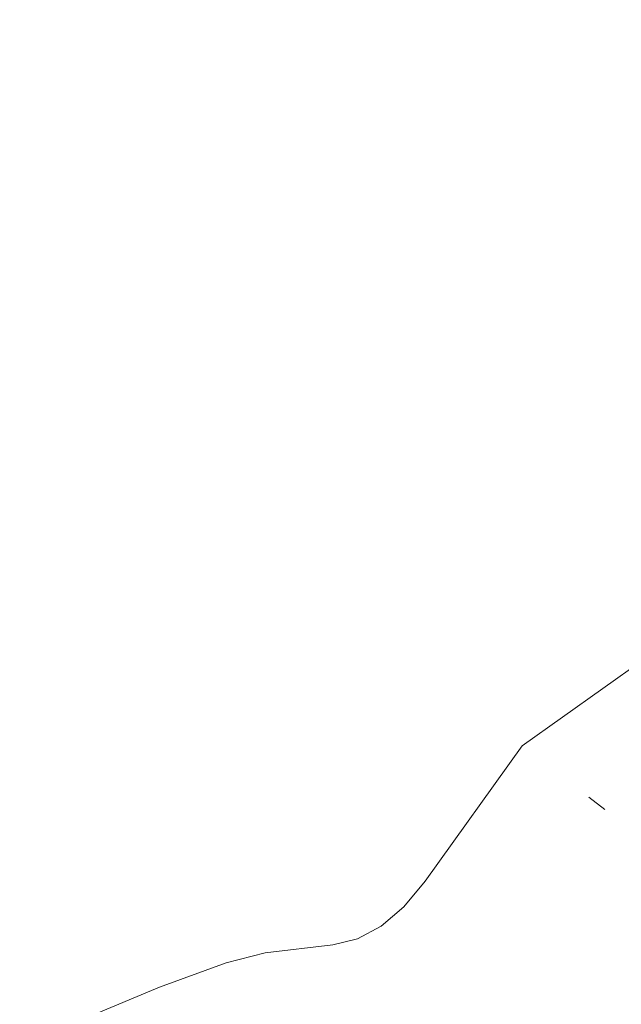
# Model space of a CAD drawing. Extents: x 413123 to 1465301, y 377724 to 504150.
# Tile 68 of 256: x 1463242 to 1463245, y 433289 to 433294. Entities that reach past the tile are written whole.
import ezdxf

# ---------------------------------------------------------------- set-up
doc = ezdxf.new("R2010")
doc.units = 0
doc.header["$MEASUREMENT"] = 0
doc.linetypes.add('DGN Style 1', pattern=[8.732639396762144, 0.01453018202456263, -8.71810921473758])
doc.linetypes.add('DGN Style 3', pattern=[20.34225483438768, 14.53018202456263, -5.812072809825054])
for name, color, linetype, lineweight in [('DT_X_Contour_Minor', 136, 'DGN Style 3', 0), ('DT_X_Terrain_Ground_Line', 92, 'DGN Style 3', 13), ('PV_X_Curb', 120, 'DGN Style 1', 0), ('PV_X_EOP', 7, 'DGN Style 3', 0), ('VG_X_Flower_Bed', 3, 'DGN Style 1', 0)]:
    doc.layers.add(name, color=color, linetype=linetype, lineweight=lineweight)

# ---------------------------------------------------------------- blocks, each defined once
blk = doc.blocks.new('*U5554', base_point=(1463158.719041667, 433438.2508333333, 579.5851666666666))
at = {"layer": 'DT_X_Contour_Minor', "elevation": 571.9999999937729, "flags": 128}
blk.add_lwpolyline([(1463249.267065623, 433290.6039651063), (1463246.916870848, 433291.2909160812), (1463246.447688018, 433291.3993804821), (1463246.047365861, 433291.4303661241), (1463245.715904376, 433291.3838730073), (1463245.453303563, 433291.2599011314), (1463244.388508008, 433290.5005819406), (1463243.901492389, 433289.8220101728), (1463243.794281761, 433289.6929354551), (1463243.681370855, 433289.5965277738), (1463243.562759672, 433289.5327871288), (1463243.438448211, 433289.5017135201), (1463243.099350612, 433289.4624066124), (1463242.90354048, 433289.4116930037), (1463242.570433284, 433289.2890323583), (1463242.100029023, 433289.0944246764), (1463241.492327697, 433288.8278699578), (1463239.688728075, 433288.0211279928), (1463239.067951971, 433287.683816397), (1463238.558323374, 433287.2769380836), (1463238.159842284, 433286.8004930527), (1463237.872508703, 433286.2544813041), (1463237.254482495, 433284.7056943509), (1463237.058017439, 433284.1572333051), (1463236.932141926, 433283.6734403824), (1463236.876855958, 433283.2543155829), (1463236.892159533, 433282.8998589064), (1463237.027088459, 433282.0408652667), (1463237.219132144, 433281.693028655), (1463237.694066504, 433281.2937640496), (1463238.451891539, 433280.8430714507), (1463239.492607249, 433280.340950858), (1463242.64503671, 433278.9333919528), (1463243.792730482, 433278.4266005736), (1463244.8714897, 433277.9618956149), (1463245.881314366, 433277.5392770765), (1463246.822204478, 433277.1587449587), (1463249.23933204, 433276.2001078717), (1463250.051159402, 433275.8741741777), (1463250.673795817, 433275.6153509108), (1463251.107241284, 433275.423638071), (1463251.351495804, 433275.2990356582), (1463251.750586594, 433275.0562431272), (1463251.908848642, 433274.9591985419), (1463252.084316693, 433274.850159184), (1463252.276990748, 433274.7291250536), (1463252.486870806, 433274.596096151), (1463253.069492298, 433274.2253593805), (1463253.499150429, 433273.9927927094), (1463254.351158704, 433273.5731452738), (1463255.625517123, 433272.9664170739), (1463257.322225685, 433272.1726081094), (1463262.409915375, 433269.8063431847), (1463264.085019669, 433269.0281326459), (1463265.294565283, 433268.4681997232), (1463266.038552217, 433268.1265444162), (1463266.316980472, 433268.0031667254), (1463266.43871091, 433267.9651963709), (1463266.483836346, 433267.9435822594), (1463266.527914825, 433267.907217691), (1463266.570946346, 433267.8561026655), (1463266.612930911, 433267.790237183), (1463266.806415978, 433267.4484471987), (1463267.083560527, 433267.3181121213), (1463267.14869106, 433267.3138401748), (1463267.225306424, 433267.3568822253), (1463267.313406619, 433267.447238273), (1463267.412991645, 433267.5849083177), (1463267.693864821, 433268.0151137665), (1463267.786367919, 433268.1569412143), (1463267.853222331, 433268.2597694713), (1463267.894428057, 433268.3235985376), (1463267.909985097, 433268.3484284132), (1463267.917272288, 433268.3626424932), (1463267.922667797, 433268.3754434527), (1463267.933388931, 433268.4031857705), (1463267.94943569, 433268.4458694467), (1463267.970808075, 433268.5034944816), (1463268.082972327, 433268.807274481), (1463268.51038337, 433268.8155958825), (1463268.602485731, 433268.8193204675), (1463268.695616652, 433268.8269279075), (1463268.789776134, 433268.8384182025), (1463268.884964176, 433268.8537913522), (1463269.140170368, 433268.8999635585), (1463269.249377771, 433268.919848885), (1463269.385595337, 433268.9448757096), (1463269.548823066, 433268.9750440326), (1463269.739060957, 433269.0103538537), (1463270.28237555, 433269.1113687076), (1463270.46941084, 433269.148503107), (1463270.623030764, 433269.1841451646), (1463270.743235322, 433269.2182948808), (1463270.830024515, 433269.250952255), (1463271.01690854, 433269.3360487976), (1463271.080051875, 433269.3683933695), (1463271.129318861, 433269.4016046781), (1463271.164709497, 433269.4356827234), (1463271.186223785, 433269.4706275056), (1463271.225093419, 433269.5649692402), (1463271.356376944, 433269.6614976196), (1463271.721075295, 433269.8803264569), (1463272.319188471, 433270.221455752), (1463273.150716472, 433270.6848855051), (1463275.679344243, 433272.083765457), (1463276.632039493, 433272.3720176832), (1463277.593654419, 433272.1876143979), (1463278.564189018, 433271.5305556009), (1463279.543643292, 433270.4008412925), (1463282.167414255, 433266.7580624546), (1463283.171272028, 433265.493940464), (1463284.21501713, 433264.4336586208), (1463285.298649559, 433263.5772169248), (1463286.422169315, 433262.924615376), (1463289.471405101, 433261.4561314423), (1463290.51144956, 433260.9568548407), (1463291.344656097, 433260.5603879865), (1463291.971024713, 433260.2667308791), (1463292.390555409, 433260.0758835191), (1463293.233520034, 433259.7040368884), (1463293.513926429, 433259.5832672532), (1463293.722922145, 433259.4998433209), (1463293.860507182, 433259.4537650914), (1463293.92668154, 433259.4450325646), (1463294.007932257, 433259.471540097), (1463294.038904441, 433259.4814430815), (1463294.070882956, 433259.4912713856), (1463294.103867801, 433259.5010250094), (1463294.137858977, 433259.5107039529), (1463294.229843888, 433259.536414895), (1463294.264602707, 433259.5459264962), (1463294.299890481, 433259.5551780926), (1463294.33570721, 433259.5641696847), (1463294.372052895, 433259.5729012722), (1463294.469679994, 433259.5958388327), (1463294.506230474, 433259.6042126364), (1463294.54266159, 433259.612130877), (1463294.578973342, 433259.6195935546), (1463294.615165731, 433259.6266006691), (1463294.711519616, 433259.6446788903), (1463294.747225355, 433259.6511458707), (1463294.782077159, 433259.6569881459), (1463294.816075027, 433259.6622057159), (1463294.84921896, 433259.6667985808), (1463294.9364642, 433259.6782132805), (1463294.96841028, 433259.6821292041), (1463294.998814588, 433259.6853159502), (1463295.027677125, 433259.6877735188), (1463295.05499789, 433259.6895019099), (1463295.125797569, 433259.693138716), (1463295.151324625, 433259.6941302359), (1463295.174806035, 433259.6943771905), (1463295.196241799, 433259.6938795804), (1463295.215631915, 433259.6926374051), (1463295.264611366, 433259.688332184), (1463295.371966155, 433259.7754578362), (1463295.657295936, 433260.0400637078), (1463296.120600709, 433260.4821497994), (1463296.761880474, 433261.1017161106), (1463298.709259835, 433262.9905332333), (1463299.350452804, 433263.6115300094), (1463299.813497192, 433264.0579074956), (1463300.098392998, 433264.3296656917), (1463300.205140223, 433264.4268045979), (1463300.252268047, 433264.4530159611), (1463300.384593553, 433264.3392564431), (1463300.746224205, 433263.9783193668), (1463301.337160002, 433263.3702047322), (1463302.157400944, 433262.5149125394), (1463304.650450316, 433259.9045632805), (1463305.415054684, 433259.0218679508), (1463305.839080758, 433258.3315439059), (1463305.92252854, 433257.8335911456), (1463305.665398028, 433257.5280096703), (1463303.670772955, 433256.5508291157), (1463300.509345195, 433257.7629733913), (1463299.916036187, 433257.9904868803), (1463299.491006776, 433258.1535369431), (1463299.234256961, 433258.2521235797), (1463299.145786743, 433258.2862467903), (1463299.134238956, 433258.2912907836), (1463299.124598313, 433258.2952738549), (1463299.104337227, 433258.3034400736), (1463299.073455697, 433258.3157894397), (1463299.031953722, 433258.3323219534), (1463298.907121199, 433258.3819861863), (1463298.865585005, 433258.3984178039), (1463298.834600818, 433258.410464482), (1463298.814168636, 433258.4181262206), (1463298.80428846, 433258.4214030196), (1463298.792010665, 433258.4242945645), (1463298.781822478, 433258.426385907), (1463298.760466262, 433258.430491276), (1463298.727942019, 433258.4366106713), (1463298.684249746, 433258.4447440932), (1463298.552846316, 433258.4691185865), (1463298.509126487, 433258.4771489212), (1463298.476519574, 433258.4829590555), (1463298.455025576, 433258.4865489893), (1463298.444644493, 433258.4879187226), (1463298.431778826, 433258.4886110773), (1463298.426822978, 433258.4887609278), (1463298.421604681, 433258.4886912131), (1463298.416123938, 433258.4884019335), (1463298.410380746, 433258.4878930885), (1463298.39471564, 433258.4862434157), (1463298.383489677, 433258.4856280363), (1463298.361560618, 433258.4850191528), (1463298.328928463, 433258.4844167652), (1463298.28559321, 433258.4838208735), (1463298.155761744, 433258.4822404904), (1463298.112419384, 433258.4815118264), (1463298.079765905, 433258.4805111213), (1463298.057801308, 433258.4792383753), (1463298.04652559, 433258.4776935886), (1463298.030708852, 433258.4732114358), (1463298.019664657, 433258.4705002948), (1463297.998394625, 433258.4657284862), (1463297.966898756, 433258.4588960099), (1463297.925177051, 433258.4500028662), (1463297.800284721, 433258.4235402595), (1463297.758562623, 433258.4145083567), (1463297.727065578, 433258.4072596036), (1463297.705793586, 433258.4017939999), (1463297.694746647, 433258.3981115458), (1463297.678921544, 433258.3906692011), (1463297.668362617, 433258.3859190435), (1463297.648554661, 433258.3772503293), (1463297.619497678, 433258.3646630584), (1463297.581191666, 433258.348157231), (1463297.466710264, 433258.2989169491), (1463297.428409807, 433258.2822646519), (1463297.399369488, 433258.269237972), (1463297.379589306, 433258.2598369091), (1463297.369069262, 433258.2540614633), (1463297.353362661, 433258.2434944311), (1463297.347480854, 433258.2393808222), (1463297.341615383, 433258.2349652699), (1463297.335766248, 433258.2302477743), (1463297.32993345, 433258.2252283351), (1463297.314401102, 433258.2114405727), (1463297.304644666, 433258.2036904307), (1463297.287024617, 433258.1907808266), (1463297.261540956, 433258.1727117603), (1463297.228193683, 433258.1494832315), (1463297.128782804, 433258.0806612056), (1463297.095497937, 433258.0573020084), (1463297.070201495, 433258.0388409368), (1463297.052893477, 433258.0252779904), (1463297.043573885, 433258.0166131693), (1463297.029372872, 433258.0000378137), (1463297.02087103, 433257.9906126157), (1463297.006016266, 433257.9747685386), (1463296.984808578, 433257.9525055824), (1463296.957247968, 433257.9238237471), (1463296.875282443, 433257.8387803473), (1463296.847794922, 433257.8099743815), (1463296.826806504, 433257.7873390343), (1463296.812317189, 433257.7708743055), (1463296.804326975, 433257.760580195), (1463296.791685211, 433257.7413567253), (1463296.784615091, 433257.7304830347), (1463296.772886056, 433257.7122795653), (1463296.756498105, 433257.6867463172), (1463296.735451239, 433257.6538832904), (1463296.673114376, 433257.5564755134), (1463296.652157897, 433257.5234958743), (1463296.636041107, 433257.4976127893), (1463296.624764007, 433257.4788262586), (1463296.618326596, 433257.4671362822), (1463296.607613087, 433257.4454250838), (1463296.602801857, 433257.434579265), (1463296.5964033, 433257.4183252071), (1463296.588417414, 433257.3966629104), (1463296.5788442, 433257.3695923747), (1463296.551199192, 433257.2901932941), (1463296.534312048, 433257.2433352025), (1463296.504384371, 433257.1623102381), (1463296.461416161, 433257.047118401), (1463296.405407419, 433256.8977596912), (1463296.238663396, 433256.453913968), (1463296.186433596, 433256.307334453), (1463296.154802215, 433256.2004802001), (1463296.143769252, 433256.1333512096), (1463296.153334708, 433256.1059474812), (1463296.206307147, 433256.0858378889), (1463296.225742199, 433256.0783181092), (1463296.244318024, 433256.0708409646), (1463296.262034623, 433256.0634064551), (1463296.278891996, 433256.0560145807), (1463296.355554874, 433256.0216186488), (1463296.55881915, 433256.0285478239), (1463296.629010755, 433256.0139627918), (1463296.752472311, 433255.9672380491), (1463296.929203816, 433255.8883735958), (1463297.159205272, 433255.7773694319), (1463297.843569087, 433255.4385053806), (1463298.147171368, 433255.2907136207), (1463298.544705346, 433255.1014863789), (1463299.036171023, 433254.8708236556), (1463299.621568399, 433254.5987254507), (1463302.572596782, 433253.2322510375), (1463305.092434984, 433250.222762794), (1463305.70545027, 433249.5596526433), (1463306.464565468, 433248.8601028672), (1463307.369780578, 433248.1241134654), (1463308.421095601, 433247.3516844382), (1463313.668132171, 433243.6619898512), (1463307.644578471, 433244.6974229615), (1463306.464890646, 433244.8880246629), (1463305.507350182, 433245.0160727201), (1463304.771957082, 433245.0815671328), (1463304.258711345, 433245.0845079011), (1463302.381908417, 433244.9522729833), (1463312.747265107, 433240.8342631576), (1463314.964658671, 433239.9531626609), (1463317.174543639, 433239.0747225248), (1463319.376920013, 433238.198942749), (1463321.57178779, 433237.325823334), (1463327.414757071, 433235.0010520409), (1463329.484540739, 433234.177014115), (1463331.311664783, 433233.4484788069), (1463332.896129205, 433232.8154461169), (1463334.237934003, 433232.2779160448), (1463337.492533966, 433230.971839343), (1463338.760181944, 433230.46432709), (1463340.122175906, 433229.9213478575), (1463341.578515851, 433229.3429016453), (1463343.129201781, 433228.7289884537), (1463347.390158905, 433227.0445973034), (1463348.959935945, 433226.4239310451), (1463350.473549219, 433225.8252256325), (1463351.930998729, 433225.248481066), (1463353.332284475, 433224.6936973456), (1463356.994161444, 433223.2435552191), (1463358.290393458, 433222.7309316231), (1463359.432681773, 433222.2806674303), (1463360.421026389, 433221.8927626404), (1463361.255427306, 433221.5672172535), (1463363.275238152, 433220.7822420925), (1463364.072387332, 433220.4734241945), (1463364.948976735, 433220.1357018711), (1463365.905006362, 433219.7690751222), (1463366.940476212, 433219.3735439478), (1463369.807649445, 433218.2802549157), (1463370.759234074, 433217.9224184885), (1463371.463608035, 433217.6688759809), (1463371.920771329, 433217.5196273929), (1463372.130723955, 433217.4746727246), (1463372.533677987, 433217.5082367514), (1463372.867754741, 433217.6854797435), (1463372.944040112, 433217.7230033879), (1463373.029720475, 433217.7596130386), (1463373.124795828, 433217.7953086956), (1463373.229266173, 433217.8300903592), (1463373.520380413, 433217.9216228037), (1463373.931767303, 433217.8579355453), (1463374.947592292, 433217.5982244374), (1463376.56785538, 433217.1424894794), (1463378.792556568, 433216.4907306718), (1463385.531010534, 433214.4913420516), (1463387.832704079, 433213.8026191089), (1463389.68394424, 433213.2359917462), (1463391.084731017, 433212.7914599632), (1463392.035064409, 433212.4690237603), (1463393.968682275, 433211.7719879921), (1463394.707907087, 433211.4956942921), (1463395.475368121, 433211.1895900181), (1463396.271065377, 433210.8536751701), (1463397.094998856, 433210.4879497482), (1463399.329803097, 433209.4729345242), (1463400.113891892, 433209.0991914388), (1463400.790055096, 433208.7392236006), (1463401.358292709, 433208.3930310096), (1463401.818604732, 433208.0606136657), (1463402.902202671, 433207.1925344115), (1463403.542343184, 433206.786222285), (1463404.65006627, 433206.2183453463), (1463406.225371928, 433205.4889035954), (1463408.268260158, 433204.5978970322), (1463414.339405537, 433202.0064597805), (1463416.348479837, 433201.1410485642), (1463417.822343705, 433200.4883928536), (1463418.76099714, 433200.0484926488), (1463419.164440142, 433199.8213479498), (1463419.798349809, 433199.2577688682), (1463419.898234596, 433199.1689660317), (1463419.952302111, 433199.1402746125), (1463420.07169689, 433199.0922587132), (1463420.256418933, 433199.0249183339), (1463420.506468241, 433198.9382534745), (1463421.260369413, 433198.6813812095), (1463421.540508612, 433198.5878583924), (1463421.815500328, 433198.4999441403), (1463422.085344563, 433198.4176384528), (1463422.350041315, 433198.3409413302), (1463423.049036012, 433198.1438937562), (1463423.464849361, 433198.0190187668), (1463424.188043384, 433197.7921794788), (1463425.218618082, 433197.4633758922), (1463426.556573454, 433197.0326080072), (1463430.534295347, 433195.7479412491), (1463431.71791479, 433195.3500863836), (1463432.285481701, 433195.1200218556), (1463432.23699608, 433195.0577476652), (1463431.572457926, 433195.1632638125), (1463427.033823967, 433196.0471832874), (1463430.671398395, 433194.5790739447), (1463431.419087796, 433194.2771357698), (1463432.103195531, 433194.0005109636), (1463432.723721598, 433193.749199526), (1463433.280665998, 433193.523201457), (1463434.681075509, 433192.9542910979), (1463435.298709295, 433192.7033387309), (1463436.101303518, 433192.3771643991), (1463437.088858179, 433191.9757681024), (1463438.261373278, 433191.4991498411), (1463441.634694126, 433190.1278718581), (1463442.922826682, 433189.6025232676), (1463444.257233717, 433189.0549359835), (1463445.637915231, 433188.4851100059), (1463447.064871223, 433187.8930453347), (1463450.931786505, 433186.28455462), (1463452.323879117, 433185.7062722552), (1463453.59997049, 433185.1777931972), (1463454.760060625, 433184.6991174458), (1463455.80414952, 433184.2702450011), (1463460.405894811, 433182.3850479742)], dxfattribs=at)

msp = doc.modelspace()

# ---------------------------------------------------------------- linework, layer by layer
at = {"layer": 'PV_X_Curb'}
for points, knots in [([(1463034.114341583, 433358.5354235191, 570.967442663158), (1463034.382762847, 433357.8525596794, 570.9829174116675), (1463034.902669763, 433356.6746703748, 570.9791408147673), (1463036.322057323, 433354.5205973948, 570.6849760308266), (1463037.748960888, 433352.2020754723, 570.6878951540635), (1463040.018756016, 433349.1857511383, 570.9427811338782), (1463042.639031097, 433346.7780487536, 570.7955674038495), (1463044.970687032, 433345.5933757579, 570.8824061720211), (1463045.921303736, 433345.2188641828, 570.878208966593), (1463051.106075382, 433343.1762354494, 570.8553169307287), (1463056.290847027, 433341.1336067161, 570.8324248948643), (1463061.475618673, 433339.0909779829, 570.809532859), (1463062.018547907, 433338.9041474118, 570.7725412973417), (1463062.561477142, 433338.7173168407, 570.7355497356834), (1463063.104406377, 433338.5304862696, 570.6985581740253), (1463069.657625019, 433335.9461940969, 570.7210719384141), (1463076.21084366, 433333.3619019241, 570.7435857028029), (1463082.764062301, 433330.7776097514, 570.7660994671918), (1463087.246478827, 433329.0023655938, 570.8028168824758), (1463091.728895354, 433327.2271214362, 570.8395342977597), (1463096.211311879, 433325.4518772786, 570.8762517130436), (1463096.878442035, 433325.1897515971, 570.9638925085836), (1463097.545572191, 433324.9276259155, 571.0515333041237), (1463098.212702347, 433324.6655002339, 571.1391740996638), (1463104.831686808, 433322.094946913, 571.1640382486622), (1463111.45067127, 433319.524393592, 571.1889023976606), (1463118.069655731, 433316.953840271, 571.2137665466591), (1463125.957183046, 433313.9138789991, 571.1851535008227), (1463133.844710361, 433310.8739177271, 571.1565404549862), (1463141.732237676, 433307.8339564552, 571.1279274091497), (1463145.767175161, 433306.241790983, 571.1313455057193), (1463149.802112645, 433304.6496255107, 571.134763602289), (1463153.83705013, 433303.0574600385, 571.1381816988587), (1463154.355066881, 433302.8054079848, 571.0924572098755), (1463154.873083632, 433302.5533559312, 571.0467327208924), (1463155.391100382, 433302.3013038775, 571.0010082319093), (1463159.740180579, 433300.5574304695, 571.007755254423), (1463164.089260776, 433298.8135570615, 571.0145022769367), (1463168.438340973, 433297.0696836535, 571.0212492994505), (1463173.76020955, 433294.9893866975, 571.0517121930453), (1463179.082078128, 433292.9090897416, 571.0821750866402), (1463184.403946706, 433290.8287927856, 571.1126379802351), (1463184.927832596, 433290.6024130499, 571.183469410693), (1463185.451718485, 433290.3760333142, 571.254300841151), (1463185.975604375, 433290.1496535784, 571.3251322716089), (1463193.283059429, 433287.4009373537, 571.3274320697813), (1463200.590514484, 433284.6522211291, 571.3297318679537), (1463207.897969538, 433281.9035049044, 571.3320316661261), (1463214.611583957, 433279.3049910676, 571.3660593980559), (1463221.325198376, 433276.7064772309, 571.4000871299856), (1463228.038812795, 433274.1079633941, 571.4341148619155), (1463234.876881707, 433271.4003319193, 571.5030017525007), (1463241.714950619, 433268.6927004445, 571.5718886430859), (1463248.553019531, 433265.9850689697, 571.6407755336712), (1463252.53367608, 433264.4224603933, 571.6987979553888), (1463256.514332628, 433262.8598518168, 571.7568203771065), (1463260.494989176, 433261.2972432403, 571.8148427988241), (1463261.18962272, 433261.0748617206, 571.7422662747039), (1463261.884256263, 433260.8524802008, 571.6696897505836), (1463262.578889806, 433260.6300986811, 571.5971132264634), (1463267.974277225, 433258.4984942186, 571.5913249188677), (1463273.369664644, 433256.3668897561, 571.5855366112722), (1463278.765052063, 433254.2352852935, 571.5797483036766), (1463284.039124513, 433252.1341649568, 571.626583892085), (1463289.313196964, 433250.0330446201, 571.6734194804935), (1463294.587269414, 433247.9319242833, 571.7202550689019), (1463295.147837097, 433247.7325865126, 571.8045569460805), (1463295.70840478, 433247.533248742, 571.8888588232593), (1463296.268972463, 433247.3339109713, 571.9731607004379), (1463303.262539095, 433244.6091737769, 572.0038664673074), (1463310.256105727, 433241.8844365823, 572.034572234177), (1463317.249672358, 433239.1596993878, 572.0652780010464), (1463324.8255847, 433236.206749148, 572.1003223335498), (1463332.401497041, 433233.2537989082, 572.1353666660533), (1463339.977409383, 433230.3008486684, 572.1704109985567), (1463346.624217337, 433227.6724527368, 572.1699621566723), (1463353.271025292, 433225.044056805, 572.1695133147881), (1463359.917833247, 433222.4156608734, 572.1690644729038), (1463363.666535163, 433220.9685334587, 572.1740861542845), (1463367.415237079, 433219.521406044, 572.1791078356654), (1463371.163938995, 433218.0742786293, 572.1841295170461), (1463371.754596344, 433217.8301906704, 572.1047293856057), (1463372.345253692, 433217.5861027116, 572.0253292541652), (1463372.935911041, 433217.3420147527, 571.9459291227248), (1463380.338603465, 433214.4611246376, 571.9041823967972), (1463387.741295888, 433211.5802345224, 571.8624356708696), (1463395.143988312, 433208.6993444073, 571.8206889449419), (1463403.121855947, 433205.5721027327, 571.8539167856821), (1463411.099723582, 433202.4448610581, 571.8871446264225), (1463419.077591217, 433199.3176193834, 571.9203724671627), (1463419.407565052, 433199.1647159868, 571.9396248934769), (1463419.737538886, 433199.0118125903, 571.9588773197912), (1463420.067512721, 433198.8589091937, 571.9781297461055)], [0, 0, 0, 0, 0.004163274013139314, 0.007301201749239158, 0.0146979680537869, 0.01957460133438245, 0.02877745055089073, 0.03448275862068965, 0.03448275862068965, 0.03448275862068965, 0.06896551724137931, 0.06896551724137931, 0.06896551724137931, 0.1034482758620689, 0.1034482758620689, 0.1034482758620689, 0.1379310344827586, 0.1379310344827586, 0.1379310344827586, 0.1724137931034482, 0.1724137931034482, 0.1724137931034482, 0.2068965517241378, 0.2068965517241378, 0.2068965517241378, 0.2413793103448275, 0.2413793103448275, 0.2413793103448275, 0.2758620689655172, 0.2758620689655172, 0.2758620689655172, 0.3103448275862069, 0.3103448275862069, 0.3103448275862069, 0.3448275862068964, 0.3448275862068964, 0.3448275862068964, 0.3793103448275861, 0.3793103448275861, 0.3793103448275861, 0.4137931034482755, 0.4137931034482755, 0.4137931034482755, 0.4482758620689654, 0.4482758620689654, 0.4482758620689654, 0.4827586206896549, 0.4827586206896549, 0.4827586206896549, 0.5172413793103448, 0.5172413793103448, 0.5172413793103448, 0.5517241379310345, 0.5517241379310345, 0.5517241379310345, 0.5862068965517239, 0.5862068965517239, 0.5862068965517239, 0.6206896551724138, 0.6206896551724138, 0.6206896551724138, 0.6551724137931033, 0.6551724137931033, 0.6551724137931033, 0.6896551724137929, 0.6896551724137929, 0.6896551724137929, 0.7241379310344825, 0.7241379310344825, 0.7241379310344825, 0.7586206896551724, 0.7586206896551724, 0.7586206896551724, 0.7931034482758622, 0.7931034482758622, 0.7931034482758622, 0.8275862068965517, 0.8275862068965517, 0.8275862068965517, 0.8620689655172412, 0.8620689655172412, 0.8620689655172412, 0.8965517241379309, 0.8965517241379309, 0.8965517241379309, 0.9310344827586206, 0.9310344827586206, 0.9310344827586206, 0.9655172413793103, 0.9655172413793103, 0.9655172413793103, 1, 1, 1, 1]), ([(1463694.730807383, 433042.1012902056, 573.2000085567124), (1463688.122071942, 433044.6665198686, 573.2117681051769), (1463681.5133365, 433047.2317495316, 573.2235276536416), (1463674.904601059, 433049.7969791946, 573.2352872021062), (1463669.906627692, 433051.7384291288, 573.2422034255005), (1463664.908654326, 433053.679879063, 573.249119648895), (1463659.910680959, 433055.6213289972, 573.2560358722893), (1463659.31440991, 433055.8530469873, 573.3282538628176), (1463658.718138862, 433056.0847649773, 573.400471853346), (1463658.121867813, 433056.3164829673, 573.4726898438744), (1463656.811811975, 433056.8455353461, 573.4691755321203), (1463655.501756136, 433057.3745877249, 573.4656612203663), (1463654.191700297, 433057.9036401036, 573.4621469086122), (1463647.078403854, 433060.7016199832, 573.4311409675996), (1463639.965107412, 433063.4995998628, 573.4001350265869), (1463632.851810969, 433066.2975797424, 573.3691290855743), (1463626.603526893, 433068.7760307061, 573.3262890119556), (1463620.355242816, 433071.25448167, 573.2834489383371), (1463614.10695874, 433073.7329326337, 573.2406088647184), (1463606.821724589, 433076.5483492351, 573.1778320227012), (1463599.536490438, 433079.3637658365, 573.1150551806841), (1463592.251256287, 433082.1791824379, 573.052278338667), (1463585.048675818, 433085.0513616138, 572.9767093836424), (1463577.846095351, 433087.9235407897, 572.901140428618), (1463570.643514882, 433090.7957199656, 572.8255714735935), (1463568.520856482, 433091.6009161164, 572.8136526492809), (1463566.398198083, 433092.4061122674, 572.8017338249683), (1463564.275539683, 433093.2113084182, 572.7898150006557), (1463563.658286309, 433093.4932407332, 572.723361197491), (1463563.041032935, 433093.7751730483, 572.6569073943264), (1463562.423779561, 433094.0571053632, 572.5904535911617), (1463557.897842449, 433095.8076798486, 572.5495712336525), (1463553.371905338, 433097.5582543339, 572.5086888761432), (1463548.845968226, 433099.3088288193, 572.4678065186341), (1463541.746736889, 433102.0973839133, 572.4116307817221), (1463534.647505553, 433104.8859390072, 572.3554550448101), (1463527.548274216, 433107.6744941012, 572.2992793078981), (1463527.099574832, 433107.8541490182, 572.3819727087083), (1463526.650875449, 433108.0338039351, 572.4646661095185), (1463526.202176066, 433108.2134588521, 572.5473595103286), (1463518.442801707, 433111.2934591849, 572.5872886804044), (1463510.683427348, 433114.3734595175, 572.6272178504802), (1463502.924052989, 433117.4534598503, 572.6671470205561), (1463495.101662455, 433120.5759616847, 572.6180249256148), (1463487.279271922, 433123.6984635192, 572.5689028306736), (1463479.456881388, 433126.8209653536, 572.5197807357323), (1463474.540841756, 433128.7396558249, 572.5305568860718), (1463469.624802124, 433130.6583462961, 572.5413330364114), (1463464.708762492, 433132.5770367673, 572.5521091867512), (1463464.15178183, 433132.7738995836, 572.4839343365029), (1463463.594801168, 433132.9707623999, 572.4157594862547), (1463463.037820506, 433133.1676252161, 572.3475846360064), (1463455.395093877, 433136.1460172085, 572.2965798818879), (1463447.752367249, 433139.1244092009, 572.2455751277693), (1463440.10964062, 433142.1028011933, 572.1945703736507), (1463439.463345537, 433142.3911085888, 572.2249332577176), (1463438.817050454, 433142.6794159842, 572.2552961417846), (1463438.170755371, 433142.9677233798, 572.2856590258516), (1463431.589276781, 433145.5431962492, 572.3185177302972), (1463425.007798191, 433148.1186691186, 572.351376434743), (1463418.4263196, 433150.6941419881, 572.3842351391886), (1463413.565512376, 433152.6091060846, 572.3506952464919), (1463408.704705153, 433154.5240701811, 572.3171553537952), (1463403.843897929, 433156.4390342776, 572.2836154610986), (1463402.295983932, 433157.0721267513, 572.2966227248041), (1463400.748069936, 433157.7052192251, 572.3096299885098), (1463399.20015594, 433158.3383116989, 572.3226372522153), (1463398.571326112, 433158.6030358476, 572.2531442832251), (1463397.942496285, 433158.8677599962, 572.1836513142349), (1463397.313666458, 433159.1324841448, 572.1141583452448), (1463389.499427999, 433162.1494767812, 572.1431257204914), (1463381.68518954, 433165.1664694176, 572.172093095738), (1463373.87095108, 433168.1834620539, 572.2010604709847), (1463373.202610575, 433168.4242856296, 572.2485422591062), (1463372.53427007, 433168.6651092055, 572.2960240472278), (1463371.865929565, 433168.9059327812, 572.3435058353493), (1463366.852918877, 433170.8940812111, 572.309207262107), (1463361.839908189, 433172.882229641, 572.2749086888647), (1463356.826897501, 433174.8703780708, 572.2406101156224), (1463350.263613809, 433177.4130764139, 572.2105829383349), (1463343.700330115, 433179.955774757, 572.1805557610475), (1463337.137046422, 433182.4984731, 572.1505285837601), (1463332.732110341, 433184.1753668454, 572.1399057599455), (1463328.327174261, 433185.8522605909, 572.129282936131), (1463323.922238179, 433187.5291543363, 572.1186601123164), (1463323.550514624, 433187.6736224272, 572.0672464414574), (1463323.17879107, 433187.8180905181, 572.0158327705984), (1463322.807067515, 433187.9625586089, 571.9644190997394), (1463314.242457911, 433191.4677850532, 571.9189611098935), (1463305.677848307, 433194.9730114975, 571.8735031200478), (1463297.113238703, 433198.4782379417, 571.8280451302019), (1463296.447798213, 433198.6498683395, 571.8729159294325), (1463295.782357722, 433198.8214987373, 571.917786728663), (1463295.116917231, 433198.9931291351, 571.9626575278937), (1463288.43623397, 433201.6173953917, 571.9595616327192), (1463281.755550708, 433204.2416616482, 571.9564657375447), (1463275.074867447, 433206.8659279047, 571.9533698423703), (1463270.698621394, 433208.5836220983, 571.955071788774), (1463266.322375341, 433210.3013162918, 571.9567737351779), (1463261.946129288, 433212.0190104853, 571.9584756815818), (1463261.255964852, 433212.2907585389, 571.8814296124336), (1463260.565800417, 433212.5625065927, 571.8043835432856), (1463259.875635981, 433212.8342546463, 571.7273374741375), (1463253.221984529, 433215.4661261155, 571.684237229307), (1463246.568333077, 433218.0979975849, 571.6411369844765), (1463239.914681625, 433220.7298690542, 571.5980367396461), (1463232.697418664, 433223.5591135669, 571.584901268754), (1463225.480155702, 433226.3883580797, 571.5717657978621), (1463218.262892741, 433229.2176025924, 571.5586303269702), (1463212.689928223, 433231.3845503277, 571.501804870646), (1463207.116963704, 433233.5514980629, 571.4449794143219), (1463201.543999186, 433235.7184457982, 571.3881539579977), (1463197.702392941, 433237.2969398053, 571.3824755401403), (1463193.860786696, 433238.8754338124, 571.376797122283), (1463190.01918045, 433240.4539278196, 571.3711187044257), (1463189.420555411, 433240.6641899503, 571.4587546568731), (1463188.821930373, 433240.874452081, 571.5463906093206), (1463188.223305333, 433241.0847142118, 571.6340265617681), (1463185.054584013, 433242.3131517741, 571.6250500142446), (1463181.885862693, 433243.5415893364, 571.6160734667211), (1463178.717141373, 433244.7700268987, 571.6070969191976), (1463171.181422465, 433247.7347391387, 571.5342143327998), (1463163.645703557, 433250.6994513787, 571.4613317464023), (1463156.10998465, 433253.6641636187, 571.3884491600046), (1463148.761307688, 433256.5197229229, 571.322577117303), (1463141.412630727, 433259.3752822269, 571.2567050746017), (1463134.063953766, 433262.2308415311, 571.1908330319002), (1463126.984343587, 433264.9936274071, 571.2120531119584), (1463119.904733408, 433267.756413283, 571.2332731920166), (1463112.82512323, 433270.519199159, 571.2544932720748), (1463106.948373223, 433272.8554993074, 571.272380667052), (1463101.071623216, 433275.1917994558, 571.290268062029), (1463095.19487321, 433277.5280996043, 571.3081554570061), (1463087.382378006, 433280.5556578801, 571.2445784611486), (1463079.569882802, 433283.583216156, 571.1810014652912), (1463071.757387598, 433286.6107744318, 571.1174244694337), (1463067.011834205, 433288.4980060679, 571.0790224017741), (1463062.266280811, 433290.385237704, 571.0406203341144), (1463057.520727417, 433292.27246934, 571.0022182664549), (1463052.596696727, 433294.1302708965, 570.9741905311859), (1463047.672666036, 433295.988072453, 570.946162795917), (1463042.748635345, 433297.8458740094, 570.9181350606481), (1463040.996474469, 433298.028892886, 570.6600759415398), (1463037.884741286, 433298.0614564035, 570.3732611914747), (1463033.533792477, 433297.4811137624, 570.213053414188), (1463028.578927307, 433295.8351240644, 570.8846791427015), (1463025.750437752, 433293.3300609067, 570.5443428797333), (1463024.222435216, 433291.00068514, 570.5092220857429), (1463023.412434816, 433289.7658735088, 570.490604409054), (1463022.602434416, 433288.5310618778, 570.4719867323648), (1463021.792434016, 433287.2962502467, 570.4533690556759), (1463021.001432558, 433285.3732457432, 570.5012869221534), (1463020.2104311, 433283.4502412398, 570.549204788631), (1463019.419429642, 433281.5272367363, 570.5971226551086), (1463018.531487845, 433279.3825151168, 570.6481372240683), (1463017.643546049, 433277.2377934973, 570.6991517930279), (1463016.755604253, 433275.0930718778, 570.7501663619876), (1463014.741467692, 433270.0950215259, 570.9656913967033), (1463012.727331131, 433265.096971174, 571.181216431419), (1463010.71319457, 433260.0989208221, 571.3967414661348)], [0, 0, 0, 0, 0.01923076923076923, 0.01923076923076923, 0.01923076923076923, 0.03846153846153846, 0.03846153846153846, 0.03846153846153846, 0.05769230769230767, 0.05769230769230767, 0.05769230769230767, 0.07692307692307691, 0.07692307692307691, 0.07692307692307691, 0.09615384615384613, 0.09615384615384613, 0.09615384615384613, 0.1153846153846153, 0.1153846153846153, 0.1153846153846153, 0.1346153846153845, 0.1346153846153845, 0.1346153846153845, 0.1538461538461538, 0.1538461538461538, 0.1538461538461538, 0.1730769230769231, 0.1730769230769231, 0.1730769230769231, 0.1923076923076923, 0.1923076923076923, 0.1923076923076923, 0.2115384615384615, 0.2115384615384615, 0.2115384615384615, 0.2307692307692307, 0.2307692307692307, 0.2307692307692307, 0.25, 0.25, 0.25, 0.269230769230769, 0.269230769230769, 0.269230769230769, 0.2884615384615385, 0.2884615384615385, 0.2884615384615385, 0.3076923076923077, 0.3076923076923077, 0.3076923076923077, 0.3269230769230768, 0.3269230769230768, 0.3269230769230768, 0.3461538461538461, 0.3461538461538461, 0.3461538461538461, 0.3653846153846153, 0.3653846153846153, 0.3653846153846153, 0.3846153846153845, 0.3846153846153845, 0.3846153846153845, 0.4038461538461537, 0.4038461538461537, 0.4038461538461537, 0.423076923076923, 0.423076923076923, 0.423076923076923, 0.4423076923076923, 0.4423076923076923, 0.4423076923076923, 0.4615384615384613, 0.4615384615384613, 0.4615384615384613, 0.4807692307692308, 0.4807692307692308, 0.4807692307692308, 0.5, 0.5, 0.5, 0.5192307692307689, 0.5192307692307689, 0.5192307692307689, 0.538461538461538, 0.538461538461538, 0.538461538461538, 0.5576923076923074, 0.5576923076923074, 0.5576923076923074, 0.576923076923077, 0.576923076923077, 0.576923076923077, 0.5961538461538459, 0.5961538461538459, 0.5961538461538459, 0.6153846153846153, 0.6153846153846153, 0.6153846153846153, 0.6346153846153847, 0.6346153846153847, 0.6346153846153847, 0.6538461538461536, 0.6538461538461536, 0.6538461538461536, 0.673076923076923, 0.673076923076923, 0.673076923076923, 0.6923076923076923, 0.6923076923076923, 0.6923076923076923, 0.7115384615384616, 0.7115384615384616, 0.7115384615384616, 0.7307692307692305, 0.7307692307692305, 0.7307692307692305, 0.7499999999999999, 0.7499999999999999, 0.7499999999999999, 0.7692307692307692, 0.7692307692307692, 0.7692307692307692, 0.7884615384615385, 0.7884615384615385, 0.7884615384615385, 0.8076923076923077, 0.8076923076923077, 0.8076923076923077, 0.826923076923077, 0.826923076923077, 0.826923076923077, 0.846153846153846, 0.846153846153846, 0.846153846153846, 0.8653846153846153, 0.8653846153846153, 0.8653846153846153, 0.8846153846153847, 0.8846153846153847, 0.8846153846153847, 0.9038461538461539, 0.9038461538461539, 0.9038461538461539, 0.9087225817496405, 0.9125585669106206, 0.9159702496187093, 0.9230769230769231, 0.9230769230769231, 0.9230769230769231, 0.9423076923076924, 0.9423076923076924, 0.9423076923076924, 0.9615384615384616, 0.9615384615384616, 0.9615384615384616, 0.9807692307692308, 0.9807692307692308, 0.9807692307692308, 1, 1, 1, 1])]:
    msp.add_open_spline(points, degree=3, knots=knots, dxfattribs=at)
at = {"layer": 'PV_X_EOP'}
for points, knots in [([(1463033.539703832, 433358.668730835, 570.9312826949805), (1463033.78085339, 433357.7791180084, 570.9319642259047), (1463034.311810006, 433356.414696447, 570.9129230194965), (1463035.936664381, 433354.210215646, 570.7574772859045), (1463037.392149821, 433351.9520015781, 570.7191112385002), (1463039.598433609, 433348.7987445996, 570.7996873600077), (1463042.441302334, 433346.5539274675, 570.6747714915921), (1463044.712350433, 433345.0075174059, 570.6881225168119), (1463045.691659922, 433344.6760572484, 570.6008205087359), (1463046.330306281, 433344.4598990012, 570.5438874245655), (1463046.96895264, 433344.243740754, 570.486954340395), (1463047.607598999, 433344.0275825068, 570.4300212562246), (1463047.46569072, 433343.5095853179, 570.4737916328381), (1463047.32378244, 433342.9915881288, 570.5175620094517), (1463047.181874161, 433342.4735909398, 570.5613323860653), (1463047.962688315, 433342.1715041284, 570.5523071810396), (1463048.74350247, 433341.8694173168, 570.5432819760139), (1463049.524316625, 433341.5673305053, 570.5342567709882), (1463049.723445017, 433342.0454324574, 570.5031497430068), (1463049.92257341, 433342.5235344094, 570.4720427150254), (1463050.121701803, 433343.0016363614, 570.4409356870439), (1463054.363252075, 433341.3299102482, 570.4898514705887), (1463058.604802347, 433339.658184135, 570.5387672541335), (1463062.84635262, 433337.9864580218, 570.5876830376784), (1463069.380437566, 433335.4247592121, 570.6248076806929), (1463075.914522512, 433332.8630604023, 570.6619323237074), (1463082.448607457, 433330.3013615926, 570.699056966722), (1463087.637972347, 433328.22388055, 570.7205322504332), (1463092.827337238, 433326.1463995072, 570.7420075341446), (1463098.016702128, 433324.0689184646, 570.7634828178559), (1463104.657268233, 433321.5116641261, 570.769767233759), (1463111.297834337, 433318.9544097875, 570.7760516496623), (1463117.938400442, 433316.3971554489, 570.7823360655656), (1463125.924840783, 433313.2674390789, 570.73748834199), (1463133.911281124, 433310.1377227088, 570.6926406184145), (1463141.897721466, 433307.0080063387, 570.647792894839), (1463141.717745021, 433306.5125578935, 570.6799613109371), (1463141.537768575, 433306.0171094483, 570.7121297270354), (1463141.35779213, 433305.5216610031, 570.7442981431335), (1463142.229950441, 433305.2201381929, 570.7485050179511), (1463143.102108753, 433304.9186153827, 570.7527118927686), (1463143.974267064, 433304.6170925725, 570.7569187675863), (1463144.185348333, 433305.0788176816, 570.735481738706), (1463144.396429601, 433305.5405427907, 570.7140447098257), (1463144.607510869, 433306.0022678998, 570.6926076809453), (1463147.58473388, 433304.8543661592, 570.7341019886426), (1463150.56195689, 433303.7064644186, 570.7755962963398), (1463153.539179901, 433302.558562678, 570.817090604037), (1463158.44037952, 433300.5705139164, 570.826934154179), (1463163.341579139, 433298.5824651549, 570.8367777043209), (1463168.242778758, 433296.5944163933, 570.8466212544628), (1463174.091388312, 433294.2251577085, 570.8787504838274), (1463179.939997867, 433291.8558990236, 570.9108797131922), (1463185.788607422, 433289.4866403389, 570.9430089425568), (1463193.090936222, 433286.8080451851, 571.0096381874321), (1463200.393265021, 433284.1294500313, 571.0762674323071), (1463207.695593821, 433281.4508548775, 571.1428966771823), (1463214.34865388, 433278.828976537, 571.1804566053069), (1463221.001713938, 433276.2070981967, 571.2180165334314), (1463227.654773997, 433273.5852198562, 571.2555764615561), (1463234.593717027, 433270.8614597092, 571.311327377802), (1463241.532660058, 433268.1376995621, 571.3670782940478), (1463248.471603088, 433265.413939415, 571.4228292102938), (1463251.006317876, 433264.4249023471, 571.4376305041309), (1463253.541032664, 433263.4358652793, 571.452431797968), (1463256.075747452, 433262.4468282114, 571.4672330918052), (1463255.94008792, 433261.9072334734, 571.4705339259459), (1463255.804428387, 433261.3676387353, 571.4738347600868), (1463255.668768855, 433260.8280439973, 571.4771355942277), (1463256.445551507, 433260.5848901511, 571.4871075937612), (1463257.222334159, 433260.3417363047, 571.4970795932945), (1463257.999116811, 433260.0985824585, 571.507051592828), (1463258.226294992, 433260.5106164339, 571.4958264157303), (1463258.453473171, 433260.9226504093, 571.4846012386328), (1463258.680651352, 433261.3346843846, 571.4733760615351), (1463259.925804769, 433260.8493021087, 571.4829525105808), (1463261.170958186, 433260.3639198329, 571.4925289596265), (1463262.416111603, 433259.878537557, 571.5021054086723), (1463267.791649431, 433257.7869022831, 571.5241727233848), (1463273.167187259, 433255.6952670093, 571.5462400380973), (1463278.542725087, 433253.6036317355, 571.5683073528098), (1463284.352399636, 433251.3217999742, 571.5814787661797), (1463290.162074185, 433249.039968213, 571.5946501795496), (1463295.971748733, 433246.7581364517, 571.6078215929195), (1463302.949122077, 433244.0521724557, 571.6351321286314), (1463309.926495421, 433241.3462084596, 571.6624426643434), (1463316.903868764, 433238.6402444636, 571.6897532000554), (1463324.563747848, 433235.6405621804, 571.7285381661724), (1463332.223626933, 433232.6408798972, 571.7673231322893), (1463339.883506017, 433229.641197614, 571.8061080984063), (1463346.449952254, 433227.0690864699, 571.8205958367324), (1463353.01639849, 433224.4969753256, 571.8350835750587), (1463359.582844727, 433221.9248641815, 571.8495713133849), (1463363.961849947, 433220.2403229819, 571.8408310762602), (1463368.340855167, 433218.5557817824, 571.8320908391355), (1463372.719860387, 433216.8712405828, 571.8233506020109), (1463380.126525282, 433213.9587859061, 571.7905530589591), (1463387.533190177, 433211.0463312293, 571.7577555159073), (1463394.939855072, 433208.1338765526, 571.7249579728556), (1463402.425974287, 433205.1637758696, 571.7534560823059), (1463409.912093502, 433202.1936751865, 571.7819541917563), (1463417.398212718, 433199.2235745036, 571.8104523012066), (1463417.229394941, 433198.7682275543, 571.8194733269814), (1463417.060577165, 433198.3128806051, 571.8284943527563), (1463416.891759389, 433197.8575336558, 571.8375153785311), (1463417.692446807, 433197.4966240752, 571.8487103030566), (1463418.493134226, 433197.1357144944, 571.859905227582), (1463419.293821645, 433196.7748049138, 571.8711001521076), (1463419.475032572, 433197.247288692, 571.8477905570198), (1463419.6562435, 433197.7197724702, 571.8244809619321), (1463419.837454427, 433198.1922562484, 571.8011713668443), (1463419.83781155, 433198.2226624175, 571.7953862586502), (1463419.838168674, 433198.2530685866, 571.789601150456), (1463419.838525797, 433198.2834747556, 571.7838160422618)], [0, 0, 0, 0, 0.003968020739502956, 0.006425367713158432, 0.01199892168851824, 0.01581541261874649, 0.02326256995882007, 0.02777777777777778, 0.02777777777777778, 0.02777777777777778, 0.05555555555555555, 0.05555555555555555, 0.05555555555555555, 0.08333333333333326, 0.08333333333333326, 0.08333333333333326, 0.1111111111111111, 0.1111111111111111, 0.1111111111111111, 0.1388888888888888, 0.1388888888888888, 0.1388888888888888, 0.1666666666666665, 0.1666666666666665, 0.1666666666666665, 0.1944444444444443, 0.1944444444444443, 0.1944444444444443, 0.2222222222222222, 0.2222222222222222, 0.2222222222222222, 0.25, 0.25, 0.25, 0.2777777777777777, 0.2777777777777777, 0.2777777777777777, 0.3055555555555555, 0.3055555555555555, 0.3055555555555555, 0.333333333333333, 0.333333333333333, 0.333333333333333, 0.3611111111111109, 0.3611111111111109, 0.3611111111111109, 0.3888888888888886, 0.3888888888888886, 0.3888888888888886, 0.4166666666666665, 0.4166666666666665, 0.4166666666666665, 0.4444444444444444, 0.4444444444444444, 0.4444444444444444, 0.472222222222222, 0.472222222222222, 0.472222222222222, 0.5, 0.5, 0.5, 0.5277777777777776, 0.5277777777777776, 0.5277777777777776, 0.5555555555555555, 0.5555555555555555, 0.5555555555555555, 0.5833333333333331, 0.5833333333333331, 0.5833333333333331, 0.6111111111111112, 0.6111111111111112, 0.6111111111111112, 0.638888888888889, 0.638888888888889, 0.638888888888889, 0.6666666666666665, 0.6666666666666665, 0.6666666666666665, 0.6944444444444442, 0.6944444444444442, 0.6944444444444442, 0.722222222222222, 0.722222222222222, 0.722222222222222, 0.7499999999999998, 0.7499999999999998, 0.7499999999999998, 0.7777777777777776, 0.7777777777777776, 0.7777777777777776, 0.8055555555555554, 0.8055555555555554, 0.8055555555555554, 0.8333333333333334, 0.8333333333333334, 0.8333333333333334, 0.861111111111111, 0.861111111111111, 0.861111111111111, 0.8888888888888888, 0.8888888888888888, 0.8888888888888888, 0.9166666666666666, 0.9166666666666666, 0.9166666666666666, 0.9444444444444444, 0.9444444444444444, 0.9444444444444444, 0.9722222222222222, 0.9722222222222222, 0.9722222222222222, 1, 1, 1, 1]), ([(1463695.37345491, 433042.3269481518, 573.2056029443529), (1463695.118355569, 433042.4173281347, 573.1929567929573), (1463694.863256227, 433042.5077081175, 573.1803106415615), (1463694.608156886, 433042.5980881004, 573.1676644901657), (1463688.127196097, 433045.133574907, 573.1638691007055), (1463681.646235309, 433047.6690617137, 573.1600737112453), (1463675.165274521, 433050.2045485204, 573.1562783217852), (1463668.255959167, 433052.9440202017, 573.1540820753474), (1463661.346643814, 433055.6834918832, 573.1518858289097), (1463654.437328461, 433058.4229635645, 573.149689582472), (1463647.338400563, 433061.2071824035, 573.1301154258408), (1463640.239472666, 433063.9914012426, 573.1105412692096), (1463633.140544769, 433066.7756200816, 573.0909671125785), (1463626.823799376, 433069.2202639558, 573.0453158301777), (1463620.507053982, 433071.6649078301, 572.999664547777), (1463614.190308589, 433074.1095517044, 572.9540132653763), (1463606.930945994, 433076.9629614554, 572.8967218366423), (1463599.671583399, 433079.8163712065, 572.8394304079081), (1463592.412220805, 433082.6697809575, 572.7821389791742), (1463585.208613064, 433085.5359198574, 572.7224006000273), (1463578.005005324, 433088.4020587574, 572.6626622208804), (1463570.801397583, 433091.2681976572, 572.6029238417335), (1463563.539543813, 433094.1288766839, 572.5195568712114), (1463556.277690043, 433096.9895557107, 572.4361899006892), (1463549.015836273, 433099.8502347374, 572.3528229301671), (1463541.464235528, 433102.896740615, 572.3143753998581), (1463533.912634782, 433105.9432464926, 572.2759278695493), (1463526.361034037, 433108.9897523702, 572.2374803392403), (1463524.510466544, 433109.6486739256, 572.222419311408), (1463522.659899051, 433110.307595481, 572.2073582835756), (1463520.809331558, 433110.9665170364, 572.1922972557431), (1463520.996148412, 433111.478044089, 572.2051758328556), (1463521.182965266, 433111.9895711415, 572.2180544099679), (1463521.36978212, 433112.5010981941, 572.2309329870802), (1463520.520611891, 433112.8412018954, 572.2365752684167), (1463519.671441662, 433113.1813055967, 572.2422175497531), (1463518.822271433, 433113.5214092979, 572.2478598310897), (1463518.644435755, 433113.0349413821, 572.2388127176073), (1463518.466600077, 433112.5484734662, 572.229765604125), (1463518.288764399, 433112.0620055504, 572.2207184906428), (1463514.835464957, 433113.4033588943, 572.2367800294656), (1463511.382165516, 433114.7447122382, 572.2528415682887), (1463507.928866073, 433116.0860655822, 572.2689031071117), (1463493.594865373, 433121.7420238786, 572.2482959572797), (1463479.260864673, 433127.3979821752, 572.2276888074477), (1463464.926863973, 433133.0539404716, 572.2070816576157), (1463449.455525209, 433139.0728186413, 572.1640707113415), (1463433.984186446, 433145.0916968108, 572.1210597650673), (1463418.512847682, 433151.1105749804, 572.0780488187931), (1463413.328996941, 433153.1553309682, 572.0135393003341), (1463408.145146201, 433155.200086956, 571.9490297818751), (1463402.961295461, 433157.2448429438, 571.8845202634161), (1463403.132465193, 433157.7716799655, 571.9190447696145), (1463403.303634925, 433158.2985169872, 571.953569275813), (1463403.474804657, 433158.825354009, 571.9880937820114), (1463402.600267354, 433159.1613721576, 571.9863420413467), (1463401.725730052, 433159.4973903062, 571.984590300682), (1463400.851192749, 433159.8334084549, 571.9828385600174), (1463400.653049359, 433159.3552482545, 571.9439093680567), (1463400.454905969, 433158.8770880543, 571.9049801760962), (1463400.256762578, 433158.3989278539, 571.8660509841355), (1463399.322085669, 433158.774478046, 571.9116587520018), (1463398.387408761, 433159.150028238, 571.9572665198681), (1463397.452731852, 433159.5255784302, 572.0028742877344), (1463389.04126259, 433162.8168634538, 571.9920574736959), (1463380.629793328, 433166.1081484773, 571.9812406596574), (1463372.218324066, 433169.3994335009, 571.9704238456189), (1463367.156032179, 433171.3851717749, 571.9528553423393), (1463362.093740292, 433173.370910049, 571.9352868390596), (1463357.031448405, 433175.3566483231, 571.91771833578), (1463350.485608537, 433177.9162151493, 571.9032139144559), (1463343.93976867, 433180.4757819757, 571.8887094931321), (1463337.393928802, 433183.0353488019, 571.8742050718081), (1463332.955818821, 433184.7683232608, 571.8612483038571), (1463328.517708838, 433186.5012977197, 571.8482915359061), (1463324.079598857, 433188.2342721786, 571.835334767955), (1463307.834725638, 433194.592922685, 571.7755947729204), (1463291.58985242, 433200.9515731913, 571.7158547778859), (1463275.344979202, 433207.3102236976, 571.6561147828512), (1463270.255842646, 433209.3105723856, 571.6395679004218), (1463265.16670609, 433211.3109210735, 571.6230210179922), (1463260.077569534, 433213.3112697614, 571.6064741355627), (1463253.452444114, 433215.9179517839, 571.5595870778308), (1463246.827318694, 433218.5246338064, 571.5127000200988), (1463240.202193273, 433221.1313158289, 571.4658129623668), (1463232.962477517, 433223.9732301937, 571.4532933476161), (1463225.722761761, 433226.8151445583, 571.4407737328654), (1463218.483046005, 433229.6570589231, 571.4282541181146), (1463212.90690448, 433231.8646312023, 571.4088467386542), (1463207.330762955, 433234.0722034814, 571.3894393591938), (1463201.754621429, 433236.2797757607, 571.3700319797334), (1463194.142429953, 433239.2572758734, 571.3409586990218), (1463186.530238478, 433242.2347759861, 571.3118854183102), (1463178.918047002, 433245.2122760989, 571.2828121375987), (1463169.428496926, 433248.9128530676, 571.1919051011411), (1463159.93894685, 433252.6134300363, 571.1009980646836), (1463150.449396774, 433256.314007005, 571.0100910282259), (1463145.077359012, 433258.4557943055, 570.9673048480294), (1463139.70532125, 433260.5975816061, 570.9245186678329), (1463134.333283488, 433262.7393689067, 570.8817324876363), (1463132.297653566, 433263.5246301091, 570.8037126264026), (1463130.262023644, 433264.3098913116, 570.7256927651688), (1463128.226393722, 433265.0951525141, 570.6476729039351), (1463128.413443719, 433265.4813551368, 570.6980714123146), (1463128.600493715, 433265.8675577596, 570.748469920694), (1463128.787543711, 433266.2537603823, 570.7988684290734), (1463127.919822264, 433266.676285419, 570.7925938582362), (1463127.052100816, 433267.0988104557, 570.786319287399), (1463126.184379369, 433267.5213354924, 570.7800447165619), (1463126.004706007, 433267.0870623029, 570.7088488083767), (1463125.825032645, 433266.6527891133, 570.6376529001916), (1463125.645359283, 433266.2185159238, 570.5664569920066), (1463121.458270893, 433267.8591123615, 570.6667666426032), (1463117.271182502, 433269.4997087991, 570.7670762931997), (1463113.084094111, 433271.1403052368, 570.8673859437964), (1463107.189564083, 433273.4271367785, 570.8747985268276), (1463101.295034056, 433275.7139683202, 570.8822111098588), (1463095.400504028, 433278.0007998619, 570.88962369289), (1463087.576983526, 433281.0591137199, 570.8606773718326), (1463079.753463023, 433284.117427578, 570.8317310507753), (1463071.92994252, 433287.175741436, 570.8027847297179), (1463067.216062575, 433289.0371870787, 570.7609532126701), (1463062.502182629, 433290.8986327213, 570.7191216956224), (1463057.788302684, 433292.7600783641, 570.6772901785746), (1463055.438489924, 433293.6549933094, 570.597871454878), (1463053.088677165, 433294.5499082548, 570.5184527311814), (1463050.738864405, 433295.4448232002, 570.4390340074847), (1463050.919405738, 433295.974786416, 570.493206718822), (1463051.099947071, 433296.5047496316, 570.547379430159), (1463051.280488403, 433297.0347128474, 570.6015521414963), (1463050.479713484, 433297.3478403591, 570.5996470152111), (1463049.678938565, 433297.660967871, 570.5977418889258), (1463048.878163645, 433297.9740953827, 570.5958367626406), (1463048.616684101, 433297.4827268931, 570.554312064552), (1463048.355204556, 433296.9913584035, 570.5127873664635), (1463048.093725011, 433296.499989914, 570.471262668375), (1463046.16244202, 433297.1796919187, 570.4532430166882), (1463044.231159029, 433297.8593939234, 570.4352233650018), (1463042.299876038, 433298.5390959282, 570.4172037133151), (1463040.683227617, 433298.6270722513, 570.3881765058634), (1463037.665619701, 433298.5647521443, 570.3323767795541), (1463033.387011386, 433297.9238663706, 570.2772123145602), (1463028.240821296, 433296.3164198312, 570.1397972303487), (1463025.314393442, 433293.7317706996, 570.0019896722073), (1463023.773730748, 433291.3674614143, 569.9858104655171), (1463022.862373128, 433289.9688870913, 569.9762398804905), (1463021.951015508, 433288.5703127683, 569.966669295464), (1463021.039657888, 433287.1717384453, 569.9570987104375)], [0, 0, 0, 0, 0.02083333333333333, 0.02083333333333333, 0.02083333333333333, 0.04166666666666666, 0.04166666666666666, 0.04166666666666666, 0.06249999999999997, 0.06249999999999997, 0.06249999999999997, 0.08333333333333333, 0.08333333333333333, 0.08333333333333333, 0.1041666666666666, 0.1041666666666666, 0.1041666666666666, 0.1249999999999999, 0.1249999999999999, 0.1249999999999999, 0.1458333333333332, 0.1458333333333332, 0.1458333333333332, 0.1666666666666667, 0.1666666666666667, 0.1666666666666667, 0.1875, 0.1875, 0.1875, 0.2083333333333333, 0.2083333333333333, 0.2083333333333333, 0.2291666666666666, 0.2291666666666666, 0.2291666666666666, 0.2499999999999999, 0.2499999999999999, 0.2499999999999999, 0.2708333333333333, 0.2708333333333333, 0.2708333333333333, 0.2916666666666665, 0.2916666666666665, 0.2916666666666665, 0.3125, 0.3125, 0.3125, 0.3333333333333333, 0.3333333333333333, 0.3333333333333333, 0.3541666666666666, 0.3541666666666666, 0.3541666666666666, 0.375, 0.375, 0.375, 0.3958333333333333, 0.3958333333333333, 0.3958333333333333, 0.4166666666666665, 0.4166666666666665, 0.4166666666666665, 0.4374999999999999, 0.4374999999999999, 0.4374999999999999, 0.4583333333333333, 0.4583333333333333, 0.4583333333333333, 0.4791666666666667, 0.4791666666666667, 0.4791666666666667, 0.4999999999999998, 0.4999999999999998, 0.4999999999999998, 0.5208333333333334, 0.5208333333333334, 0.5208333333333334, 0.5416666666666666, 0.5416666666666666, 0.5416666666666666, 0.5624999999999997, 0.5624999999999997, 0.5624999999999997, 0.5833333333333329, 0.5833333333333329, 0.5833333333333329, 0.6041666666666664, 0.6041666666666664, 0.6041666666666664, 0.625, 0.625, 0.625, 0.6458333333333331, 0.6458333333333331, 0.6458333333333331, 0.6666666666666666, 0.6666666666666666, 0.6666666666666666, 0.6875, 0.6875, 0.6875, 0.7083333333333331, 0.7083333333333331, 0.7083333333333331, 0.7291666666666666, 0.7291666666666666, 0.7291666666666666, 0.75, 0.75, 0.75, 0.7708333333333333, 0.7708333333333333, 0.7708333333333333, 0.7916666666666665, 0.7916666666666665, 0.7916666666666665, 0.8125, 0.8125, 0.8125, 0.8333333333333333, 0.8333333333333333, 0.8333333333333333, 0.8541666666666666, 0.8541666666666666, 0.8541666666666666, 0.875, 0.875, 0.875, 0.8958333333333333, 0.8958333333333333, 0.8958333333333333, 0.9166666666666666, 0.9166666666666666, 0.9166666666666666, 0.9375, 0.9375, 0.9375, 0.9583333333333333, 0.9583333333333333, 0.9583333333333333, 0.9631710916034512, 0.9674286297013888, 0.9713421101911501, 0.9791666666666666, 0.9791666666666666, 0.9791666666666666, 1, 1, 1, 1])]:
    msp.add_open_spline(points, degree=3, knots=knots, dxfattribs=at)
at = {"layer": 'VG_X_Flower_Bed', "extrusion": (0.5886632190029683, 0.7963545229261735, 0.1389067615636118), "elevation": 1206490.456474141, "flags": 128}
msp.add_lwpolyline([(-919118.7862239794, -168652.3678762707), (-919111.2324823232, -168652.4303058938), (-919104.5372731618, -168653.4102438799)], dxfattribs=at)

# ---------------------------------------------------------------- block references
at = {"layer": 'DT_X_Terrain_Ground_Line'}
msp.add_blockref('*U5554', (1463158.719041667, 433438.2508333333, 579.5851666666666), dxfattribs=at)

doc.saveas('drawing.dxf')
